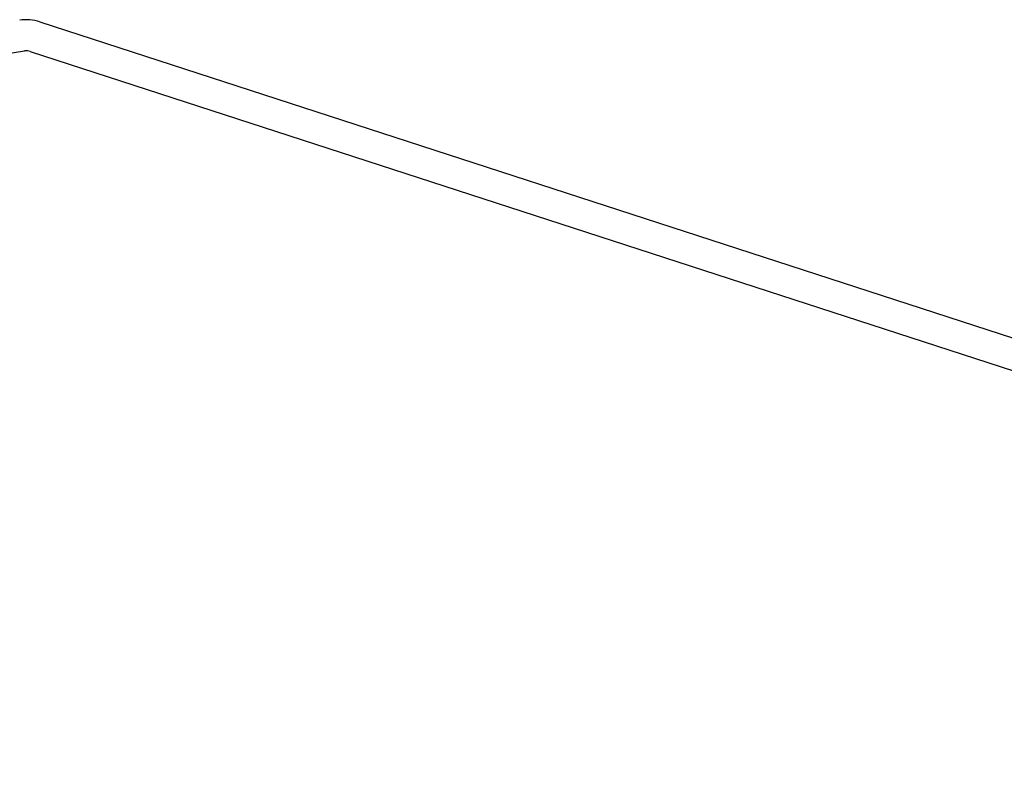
# Model space of a CAD drawing. Header units: millimetres. Extents: x -11513 to 3649, y 2330 to 12522.
# Tile 43 of 75: x -9794 to -9729, y 8978 to 9028. Entities that reach past the tile are written whole.
import ezdxf

# ---------------------------------------------------------------- set-up
doc = ezdxf.new("R2010")
doc.units = ezdxf.units.MM
doc.layers.add('WG1-00-906-0004-', color=7, linetype='Continuous')

# ---------------------------------------------------------------- blocks, each defined once
blk = doc.blocks.new('rozmieszczenie aparatury cz siłowa')
at = {"layer": 'WG1-00-906-0004-', "color": 7, "linetype": 'Continuous'}
for p, q in [((537.248, 1286.844), (825.716, 1193.115)), ((-35.563, 1194.402), (536.267, 1284.971)), ((536.63, 1284.942), (825.098, 1191.213))]:
    blk.add_line(p, q, dxfattribs=at)
for radius in [2.78, 0.78]:
    blk.add_arc((536.389, 1284.2), radius, 72, 99, dxfattribs=at)

msp = doc.modelspace()

# ---------------------------------------------------------------- block references
at = {"xscale": 1.02, "yscale": 1.02, "zscale": 1.02}
msp.add_blockref('rozmieszczenie aparatury cz siłowa', (-10340.187, 7714.973), dxfattribs=at)

doc.saveas('drawing.dxf')
